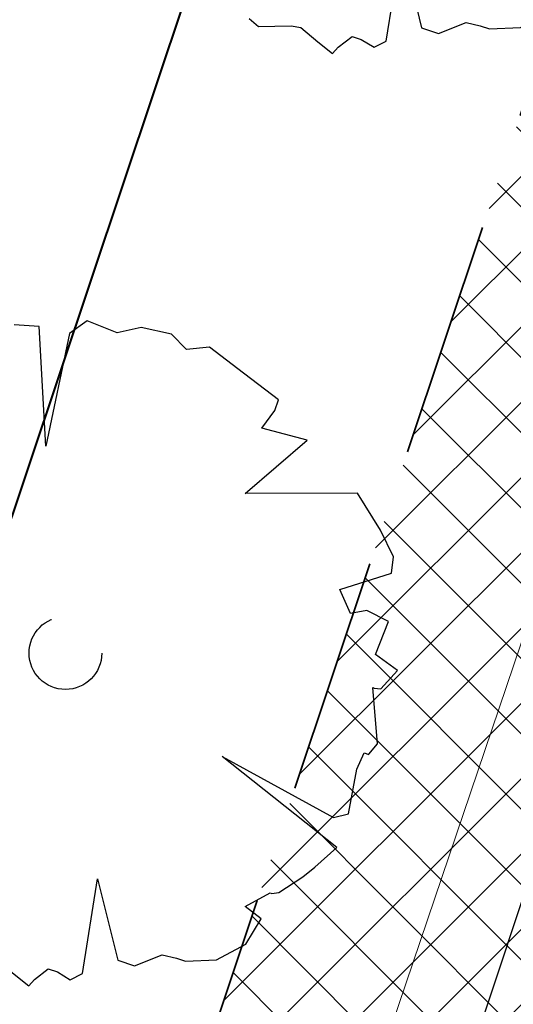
# Model space of a CAD drawing. Header units: metres. Extents: x 6599594 to 6600699, y 5687867 to 5691114.
# Tile 205 of 256: x 6599958.68 to 6599960.76, y 5688905.36 to 5688909.53. Entities that reach past the tile are written whole.
import ezdxf

# ---------------------------------------------------------------- set-up
doc = ezdxf.new("R2010")
doc.units = ezdxf.units.M
doc.header["$MEASUREMENT"] = 0
for name, pattern in [('1', [0]), ('3_EGBZ', [1.5, 1, -0.5]), ('BTO', [0]), ('BUG', [1.5, 1, -0.5]), ('GUK', [2, 1.5, -0.5]), ('GUZ', [1, 0.5, -0.5])]:
    doc.linetypes.add(name, pattern=pattern)
for name, color, linetype, lineweight in [('_dren', 30, '3_EGBZ', 40), ('_kolor chodnik', 50, '1', 5), ('_kolor jezdnia', 4, '1', 0), ('_kolor pobocze', 211, '1', 5), ('_kolor zjazdy kostka', 7, '1', 5), ('_kolor ścieżka @ 1', 10, '1', 0), ('_nasadzenia', 72, 'BUG', 30), ('_obrzeze', 10, 'BUG', 35), ('_podział mój', 201, 'BTO', 40), ('Dzialki', 130, '1', 30), ('Kontury', 252, 'GUK', 9), ('OT_Komunikacja', 7, 'CONTINUOUS', 0), ('Uzytki', 252, 'GUZ', 9)]:
    doc.layers.add(name, color=color, linetype=linetype, lineweight=lineweight)
doc.layers.add('RS-drzewa projektowane', color=7, linetype='CONTINUOUS')
pattern_1 = [(45, (0, 0), (-0.1414213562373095, 0.1414213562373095), []), (135, (0, 0), (-0.1414213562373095, -0.1414213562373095), [])]

# ---------------------------------------------------------------- blocks, each defined once
blk = doc.blocks.new('d2')
at = {"layer": '_nasadzenia'}
for p, q in [((-293019.2000540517, 28216.51097357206), (-293019.3144192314, 28216.43055231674)), ((-293019.0088658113, 28216.43478685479), (-293019.2000540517, 28216.51097357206)), ((-293019.5058528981, 28216.47423294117), (-293019.6650315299, 28216.48516633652)), ((-293019.4652712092, 28215.71171003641), (-293019.5058528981, 28216.47423294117)), ((-293018.855843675, 28216.46941021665), (-293019.0088658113, 28216.43478685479)), ((-293018.6644100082, 28216.42572959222), (-293018.855843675, 28216.46941021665)), ((-293019.3144192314, 28216.43055231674), (-293019.4652712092, 28215.71171003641)), ((-293018.5676449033, 28216.32748790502), (-293018.6644100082, 28216.42572959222)), ((-293018.4212701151, 28216.34265583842), (-293018.5676449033, 28216.32748790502)), ((-293018.2402983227, 28216.20477988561), (-293018.4212701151, 28216.34265583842)), ((-293017.9817671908, 28216.00781423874), (-293018.2402983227, 28216.20477988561)), ((-293018.0050329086, 28215.93972023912), (-293017.9817671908, 28216.00781423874)), ((-293018.0871430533, 28215.82655175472), (-293018.0050329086, 28215.93972023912)), ((-293017.7984534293, 28215.74964162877), (-293018.0871430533, 28215.82655175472)), ((-293018.1938077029, 28215.40966504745), (-293017.7984534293, 28215.74964162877)), ((-293017.4792267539, 28215.41244162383), (-293018.1938077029, 28215.40966504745)), ((-293017.3314917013, 28215.17728852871), (-293017.4792267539, 28215.41244162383)), ((-293017.2482667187, 28215.00762989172), (-293017.3314917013, 28215.17728852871)), ((-293017.262052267, 28214.90370684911), (-293017.2482667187, 28215.00762989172)), ((-293017.5911168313, 28214.7988722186), (-293017.262052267, 28214.90370684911)), ((-293017.5240193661, 28214.64558719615), (-293017.5911168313, 28214.7988722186)), ((-293017.4198706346, 28214.66431921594), (-293017.5240193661, 28214.64558719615)), ((-293017.2806340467, 28214.59501953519), (-293017.4198706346, 28214.66431921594)), ((-293017.3634804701, 28214.38433277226), (-293017.2806340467, 28214.59501953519)), ((-293017.2244893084, 28214.28252699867), (-293017.3634804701, 28214.38433277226)), ((-293017.3293743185, 28214.16627670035), (-293017.2244893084, 28214.28252699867)), ((-293017.3515251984, 28213.81535557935), (-293017.3813259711, 28214.17316373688)), ((-293017.3813259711, 28214.17316373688), (-293017.3716003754, 28214.16984078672)), ((-293017.3716003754, 28214.16984078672), (-293017.3293743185, 28214.16627670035)), ((-293017.4071456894, 28213.74987151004), (-293017.3515251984, 28213.81535557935)), ((-293017.4827541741, 28213.65378966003), (-293017.4364681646, 28213.75747156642)), ((-293017.4364681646, 28213.75747156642), (-293017.4072913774, 28213.74750271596)), ((-293018.340181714, 28213.73353405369), (-293017.6313377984, 28213.34606689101)), ((-293017.6100354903, 28213.15411214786), (-293018.340181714, 28213.73353405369)), ((-293017.5369146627, 28213.36812186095), (-293017.4827541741, 28213.65378966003)), ((-293017.6313377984, 28213.34606689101), (-293017.5369146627, 28213.36812186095)), ((-293017.7507446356, 28213.02837527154), (-293017.6100354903, 28213.15411214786)), ((-293017.8259620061, 28212.96716830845), (-293017.7507446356, 28213.02837527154)), ((-293019.2314686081, 28212.35019368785), (-293019.1358041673, 28212.95519975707)), ((-293019.1358041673, 28212.95519975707), (-293019.0065527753, 28212.43629629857)), ((-293017.9794749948, 28212.86753276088), (-293017.8259620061, 28212.96716830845)), ((-293018.0250247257, 28212.86136913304), (-293017.9794749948, 28212.86753276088)), ((-293018.1946652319, 28212.7781072), (-293018.0347503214, 28212.86469208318)), ((-293018.0347503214, 28212.86469208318), (-293018.0250247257, 28212.86136913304)), ((-293018.0912527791, 28212.69932094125), (-293018.1946652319, 28212.7781072)), ((-293018.1899812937, 28212.53751388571), (-293018.0912527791, 28212.69932094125)), ((-293020.1046756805, 28212.49645645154), (-293020.0465675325, 28212.44401265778)), ((-293018.3759947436, 28212.43811947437), (-293018.1899812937, 28212.53751388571)), ((-293020.0465675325, 28212.44401265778), (-293019.8385154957, 28212.44897060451)), ((-293019.8385154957, 28212.44897060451), (-293019.7768382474, 28212.43876061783)), ((-293019.7768382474, 28212.43876061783), (-293019.6670238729, 28212.34692369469)), ((-293019.0065527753, 28212.43629629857), (-293018.8995712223, 28212.3997438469)), ((-293018.8995712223, 28212.3997438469), (-293018.7235287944, 28212.46995511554)), ((-293018.7235287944, 28212.46995511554), (-293018.6326747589, 28212.4497762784)), ((-293018.6326747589, 28212.4497762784), (-293018.5743211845, 28212.42983857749)), ((-293018.5743211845, 28212.42983857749), (-293018.3759947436, 28212.43811947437)), ((-293019.5372674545, 28212.31345305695), (-293019.4490008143, 28212.38106478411)), ((-293019.4490008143, 28212.38106478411), (-293019.3906472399, 28212.3611270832)), ((-293019.6670238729, 28212.34692369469), (-293019.5733370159, 28212.2714603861)), ((-293019.5733370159, 28212.2714603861), (-293019.5372674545, 28212.31345305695)), ((-293019.3906472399, 28212.3611270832), (-293019.3097642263, 28212.31176510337)), ((-293019.3097642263, 28212.31176510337), (-293019.2314686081, 28212.35019368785))]:
    blk.add_line(p, q, dxfattribs=at)
blk.add_circle((-293019.3393299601, 28214.3936584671), 0.2317757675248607, dxfattribs=at)
blk = doc.blocks.new('hhh')
at = {"layer": '_podział mój'}
blk.add_line((6600012.715234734, 5689068.962127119), (6599853.466151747, 5688593.232024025), dxfattribs=at)

msp = doc.modelspace()

# ---------------------------------------------------------------- hatches: boundary and pattern name
at = {"layer": '_kolor chodnik'}
h = msp.add_hatch(dxfattribs=at)
h.set_pattern_fill('ANSI37', color=256, scale=1.6)
h.set_pattern_definition(pattern_1)
h.paths.add_polyline_path([(6599849.938171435, 5688542.085872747), (6599852.232147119, 5688548.938742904), (6599853.573135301, 5688548.489851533), (6599853.827082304, 5688549.248475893), (6599851.793849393, 5688549.929093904), (6599849.895278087, 5688548.982823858), (6599847.823506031, 5688542.793750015)])
edge = h.paths.add_edge_path()
edge.add_line((6600018.106075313, 5689087.454911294), (6600022.42781917, 5689091.229234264))
edge.add_line((6600022.42781917, 5689091.229234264), (6600020.233254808, 5689093.742094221))
edge.add_line((6600020.233254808, 5689093.742094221), (6600017.159471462, 5689091.057656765))
edge.add_arc((6600023.275194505, 5689085.385140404), 8.34143334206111, 137.1531558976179, 148.8016577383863)
edge.add_line((6600016.140105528, 5689089.706021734), (6600018.106075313, 5689087.454911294))
h.paths.add_polyline_path([(6600038.501784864, 5689187.59229436), (6600037.906968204, 5689187.700586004), (6600037.638296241, 5689186.224843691), (6600038.240083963, 5689186.115282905)])
h.paths.add_polyline_path([(6600069.098302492, 5689360.276020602), (6600068.321239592, 5689360.413462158), (6600068.064048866, 5689358.936495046), (6600068.836639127, 5689358.799546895)])
h.paths.add_polyline_path([(6600082.393785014, 5689362.950258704), (6600082.941124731, 5689366.103121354), (6600081.481377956, 5689366.361351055), (6600080.923159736, 5689363.210828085)])
h.paths.add_polyline_path([(6600074.022236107, 5689388.065861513), (6600072.983907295, 5689388.249860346), (6600072.723374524, 5689386.772538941), (6600073.760538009, 5689386.588865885)])
h.paths.add_polyline_path([(6600105.602402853, 5689486.45426531), (6600106.738797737, 5689489.760539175), (6600105.28818975, 5689490.281952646), (6600104.132785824, 5689486.965912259)])
h.paths.add_polyline_path([(6600132.519778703, 5689678.737346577), (6600131.636986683, 5689678.922259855), (6600131.330470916, 5689677.453953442), (6600132.212256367, 5689677.269208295)])
h.paths.add_polyline_path([(6600156.649397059, 5689798.7449027), (6600156.48800471, 5689797.95886096), (6600157.450195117, 5689797.757316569), (6600157.615023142, 5689798.542205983)])
h.paths.add_polyline_path([(6600189.055358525, 5689948.643107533), (6600187.902868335, 5689948.884512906), (6600187.600024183, 5689947.417400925), (6600188.748131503, 5689947.176379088)])
edge = h.paths.add_edge_path()
edge.add_line((6600204.459383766, 5690032.969035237), (6600204.153258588, 5690031.227801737))
edge.add_arc((6600202.328347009, 5690027.299936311), 4.331100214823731, 41.853001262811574, 65.08011546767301, ccw=False)
edge.add_arc((6600032.903931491, 5690051.979071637), 174.020003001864, 352.8070218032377, 353.495463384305)
edge.add_arc((6600202.372679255, 5690027.343587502), 5.999999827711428, 55.12102442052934, 69.64815978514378)
edge = h.paths.add_edge_path()
edge.add_line((6600205.046027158, 5690040.265402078), (6600204.972740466, 5690038.483452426))
edge.add_arc((6600203.986269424, 5690044.401803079), 5.999999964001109, 279.4630688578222, 294.9140560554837)
edge.add_line((6600206.513819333, 5690038.960158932), (6600206.607027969, 5690041.030672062))
edge.add_arc((6600203.986269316, 5690044.401803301), 4.270000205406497, 284.3702444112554, 307.86193139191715, ccw=False)
edge = h.paths.add_edge_path()
edge.add_arc((6600203.547470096, 5690044.558759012), 6.446878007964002, 324.43500910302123, 356.20133685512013, ccw=False)
edge.add_arc((6600203.986269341, 5690044.401803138), 6.000000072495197, 323.2169970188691, 357.4193489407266)
h.paths.add_polyline_path([(6600208.910055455, 5690121.713696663), (6600208.146285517, 5690121.748120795), (6600207.125602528, 5690121.794124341), (6600209.971605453, 5690121.665851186)])
edge = h.paths.add_edge_path()
edge.add_line((6600238.769818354, 5690481.648294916), (6600240.338176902, 5690490.87374652))
edge.add_line((6600240.338176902, 5690490.87374652), (6600241.251295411, 5690510.829461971))
edge.add_line((6600241.251295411, 5690510.829461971), (6600239.524022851, 5690510.928942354))
edge.add_line((6600239.524022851, 5690510.928942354), (6600238.633343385, 5690491.167757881))
edge.add_line((6600238.633343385, 5690491.167757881), (6600234.579716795, 5690467.661262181))
edge.add_line((6600234.579716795, 5690467.661262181), (6600234.449796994, 5690464.966873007))
edge.add_arc((6600242.443669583, 5690464.607462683), 8.001948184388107, 177.4256737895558, 268.2543056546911)
edge.add_line((6600242.199903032, 5690456.609228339), (6600242.216657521, 5690457.359274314))
edge.add_line((6600242.216657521, 5690457.359274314), (6600242.305257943, 5690458.836738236))
edge.add_arc((6600242.444504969, 5690464.607952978), 5.772894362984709, 177.0298084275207, 268.6178439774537, ccw=False)
edge.add_line((6600236.679365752, 5690464.907083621), (6600236.951876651, 5690470.95443634))
edge.add_line((6600236.951876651, 5690470.95443634), (6600238.15078669, 5690478.210832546))
edge.add_line((6600238.15078669, 5690478.210832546), (6600238.769818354, 5690481.648294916))
h.paths.add_polyline_path([(6600238.769818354, 5690481.648294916), (6600238.15078669, 5690478.210832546), (6600239.670056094, 5690477.930590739), (6600240.266710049, 5690481.376366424)])
edge = h.paths.add_edge_path()
edge.add_line((6600223.366500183, 5690460.339976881), (6600223.278629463, 5690457.997544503))
edge.add_arc((6600220.967166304, 5690465.656339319), 7.999999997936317, 286.7940807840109, 300.2738222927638)
edge.add_line((6600225.000231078, 5690458.747331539), (6600225.240084, 5690461.623695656))
edge.add_arc((6600221.105749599, 5690465.648640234), 5.76999998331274, 293.06724424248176, 315.7681070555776, ccw=False)
edge = h.paths.add_edge_path()
edge.add_arc((6600220.025145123, 5690444.676291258), 5.770000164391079, 37.996647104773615, 59.94382588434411, ccw=False)
edge.add_line((6600224.572175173, 5690448.22839199), (6600224.817793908, 5690451.081798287))
edge.add_arc((6600220.025145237, 5690444.676291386), 7.999999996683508, 53.19588653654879, 68.15166733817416)
edge.add_line((6600223.00235276, 5690452.101669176), (6600222.91504296, 5690449.670427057))
edge = h.paths.add_edge_path()
edge.add_arc((6600221.105749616, 5690465.648640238), 7.999999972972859, 328.0222308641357, 357.0132597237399)
edge.add_line((6600229.094882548, 5690465.23180147), (6600229.218816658, 5690467.593604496))
edge.add_line((6600229.218816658, 5690467.593604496), (6600228.218919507, 5690467.645774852))
edge.add_line((6600228.218919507, 5690467.645774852), (6600227.891778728, 5690461.411918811))
h.paths.add_polyline_path([(6600200.980142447, 5690012.236744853), (6600202.317278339, 5690011.956662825), (6600202.522293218, 5690012.935421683), (6600201.182321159, 5690013.216097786)])
h.paths.add_polyline_path([(6600196.457878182, 5689983.98337835), (6600195.202332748, 5689984.246370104), (6600194.899091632, 5689982.777335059), (6600196.150355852, 5689982.515240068)])
edge = h.paths.add_edge_path()
edge.add_line((6600112.305909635, 5689517.991018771), (6600112.691041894, 5689519.807934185))
edge.add_line((6600112.691041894, 5689519.807934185), (6600113.245521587, 5689522.423769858))
edge.add_line((6600113.245521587, 5689522.423769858), (6600111.553124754, 5689522.782507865))
edge.add_line((6600111.553124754, 5689522.782507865), (6600107.405864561, 5689503.21722655))
edge.add_line((6600107.405864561, 5689503.21722655), (6600099.494506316, 5689480.361667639))
edge.add_line((6600099.494506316, 5689480.361667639), (6600099.182814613, 5689478.891218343))
edge.add_arc((6600107.008997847, 5689477.232359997), 8.000059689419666, 168.0325629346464, 257.7529108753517)
edge.add_line((6600105.311960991, 5689469.414366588), (6600105.784990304, 5689471.593619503))
edge.add_arc((6600107.008927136, 5689477.232314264), 5.769999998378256, 168.0321375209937, 257.7533362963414, ccw=False)
edge.add_line((6600101.364343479, 5689478.42879883), (6600101.647245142, 5689479.76342708))
edge.add_line((6600101.647245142, 5689479.76342708), (6600104.132785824, 5689486.965912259))
edge.add_line((6600104.132785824, 5689486.965912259), (6600105.28818975, 5689490.281952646))
edge.add_line((6600105.28818975, 5689490.281952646), (6600108.240043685, 5689498.809726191))
edge.add_line((6600108.240043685, 5689498.809726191), (6600112.305909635, 5689517.991018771))
h.paths.add_polyline_path([(6600136.009573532, 5689645.499114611), (6600138.333647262, 5689645.012304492), (6600138.661671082, 5689646.578318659), (6600134.869459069, 5689647.372651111)])
at = {"layer": '_kolor jezdnia'}
h = msp.add_hatch(dxfattribs=at)
h.set_pattern_fill('ANSI37', color=4, scale=3.5)
h.set_pattern_definition([(45, (0, 0), (-0.3093592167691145, 0.3093592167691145), []), (135, (0, 0), (-0.3093592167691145, -0.3093592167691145), [])])
edge = h.paths.add_edge_path()
edge.add_line((6599833.066047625, 5688539.933393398), (6599850.649511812, 5688527.983462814))
edge.add_arc((6599857.337592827, 5688536.653968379), 10.95025544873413, 169.5012687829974, 232.3548431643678, ccw=False)
edge.add_arc((6599858.085851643, 5688536.618142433), 11.69295282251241, 162.2507788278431, 169.9967502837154, ccw=False)
edge.add_line((6599846.949484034, 5688540.182754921), (6599847.823506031, 5688542.793750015))
edge.add_line((6599847.823506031, 5688542.793750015), (6599849.895278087, 5688548.982823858))
edge.add_line((6599849.895278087, 5688548.982823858), (6599852.434748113, 5688556.56906746))
edge.add_line((6599852.434748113, 5688556.56906746), (6599928.48625871, 5688783.760284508))
edge.add_line((6599928.48625871, 5688783.760284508), (6599931.025728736, 5688791.34652811))
edge.add_line((6599931.025728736, 5688791.34652811), (6599996.657773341, 5688987.411326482))
edge.add_line((6599996.657773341, 5688987.411326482), (6599999.197243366, 5688994.997570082))
edge.add_line((6599999.197243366, 5688994.997570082), (6600021.930100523, 5689062.908193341))
edge.add_line((6600021.930100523, 5689062.908193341), (6600017.620224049, 5689067.371531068))
edge.add_line((6600017.620224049, 5689067.371531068), (6600016.714558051, 5689064.654078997))
edge.add_line((6600016.714558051, 5689064.654078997), (6600012.423620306, 5689051.835617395))
edge.add_line((6600012.423620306, 5689051.835617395), (6600009.884150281, 5689044.249373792))
edge.add_line((6600009.884150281, 5689044.249373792), (6599977.53516164, 5688947.612159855))
edge.add_line((6599977.53516164, 5688947.612159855), (6599974.995691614, 5688940.025916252))
edge.add_line((6599974.995691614, 5688940.025916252), (6599942.096912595, 5688841.746295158))
edge.add_line((6599942.096912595, 5688841.746295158), (6599939.557442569, 5688834.160051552))
edge.add_line((6599939.557442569, 5688834.160051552), (6599882.679288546, 5688664.246042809))
edge.add_line((6599882.679288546, 5688664.246042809), (6599880.139818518, 5688656.659799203))
edge.add_line((6599880.139818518, 5688656.659799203), (6599852.46454386, 5688573.984527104))
edge.add_line((6599852.46454386, 5688573.984527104), (6599842.470137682, 5688544.127903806))
edge.add_arc((6599835.706422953, 5688546.652910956), 7.219660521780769, 248.5480913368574, 339.52856074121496, ccw=False)
h.paths.add_polyline_path([(6600044.653202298, 5689172.271628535), (6600046.276244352, 5689181.431901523), (6600047.759199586, 5689189.801539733), (6600051.0603021, 5689208.432603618), (6600052.368792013, 5689215.817578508), (6600054.808584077, 5689229.587499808), (6600056.11707399, 5689236.972474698), (6600057.346666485, 5689243.912161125), (6600058.655146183, 5689251.297078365), (6600058.831439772, 5689252.292060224), (6600060.098987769, 5689259.445963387), (6600060.139929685, 5689259.677035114), (6600061.407468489, 5689266.830886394), (6600072.329030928, 5689328.470998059), (6600073.637511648, 5689335.855921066), (6600077.337304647, 5689356.73715072), (6600078.820259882, 5689365.106788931), (6600081.142794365, 5689378.214921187), (6600082.538516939, 5689386.092227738), (6600095.187867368, 5689457.483787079), (6600091.082877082, 5689465.8405575), (6600089.043088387, 5689454.328211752), (6600087.870641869, 5689447.711051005), (6600087.560133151, 5689445.958573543), (6600086.562151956, 5689440.326076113), (6600082.433200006, 5689417.022719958), (6600080.95024477, 5689408.65308175), (6600077.202698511, 5689387.502337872), (6600075.719743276, 5689379.132699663), (6600073.469199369, 5689366.430874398), (6600071.986244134, 5689358.061236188), (6600069.98686466, 5689346.776955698), (6600068.591142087, 5689338.899649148), (6600065.559290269, 5689321.78820693), (6600064.163567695, 5689313.910900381), (6600059.719426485, 5689288.828650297), (6600058.323703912, 5689280.951343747), (6600057.563846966, 5689276.662793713), (6600056.168124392, 5689268.785487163), (6600054.804920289, 5689261.091711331), (6600053.409197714, 5689253.21440478), (6600053.264817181, 5689252.399536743), (6600051.869094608, 5689244.522230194), (6600051.183555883, 5689240.653124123), (6600049.787833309, 5689232.775817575), (6600046.593849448, 5689214.749319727), (6600045.198126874, 5689206.872013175), (6600044.41754409, 5689202.466488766), (6600042.934588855, 5689194.096850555), (6600036.429952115, 5689157.38538759), (6600034.946996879, 5689149.01574938), (6600030.579776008, 5689124.367629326), (6600027.529365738, 5689107.151445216), (6600024.895072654, 5689094.014582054), (6600030.583685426, 5689094.264316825), (6600032.945013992, 5689106.191885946), (6600043.170247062, 5689163.901990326)])
edge = h.paths.add_edge_path()
edge.add_line((6600111.106812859, 5689535.144351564), (6600111.256844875, 5689535.85214863))
edge.add_line((6600111.256844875, 5689535.85214863), (6600112.915748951, 5689543.678261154))
edge.add_line((6600112.915748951, 5689543.678261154), (6600117.304772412, 5689564.384094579))
edge.add_line((6600117.304772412, 5689564.384094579), (6600119.067357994, 5689572.699339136))
edge.add_line((6600119.067357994, 5689572.699339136), (6600120.087667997, 5689577.512794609))
edge.add_line((6600120.087667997, 5689577.512794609), (6600121.642890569, 5689584.849775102))
edge.add_line((6600121.642890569, 5689584.849775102), (6600128.436769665, 5689616.900852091))
edge.add_line((6600128.436769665, 5689616.900852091), (6600129.991992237, 5689624.237832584))
edge.add_line((6600129.991992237, 5689624.237832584), (6600132.660554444, 5689636.827148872))
edge.add_line((6600132.660554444, 5689636.827148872), (6600133.208838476, 5689639.444704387))
edge.add_line((6600133.208838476, 5689639.444704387), (6600134.848957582, 5689647.274775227))
edge.add_line((6600134.848957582, 5689647.274775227), (6600138.97649476, 5689666.979995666))
edge.add_line((6600138.97649476, 5689666.979995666), (6600140.51410642, 5689674.320687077))
edge.add_line((6600140.51410642, 5689674.320687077), (6600145.209128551, 5689696.735129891))
edge.add_line((6600145.209128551, 5689696.735129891), (6600146.746740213, 5689704.075821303))
edge.add_line((6600146.746740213, 5689704.075821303), (6600151.462308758, 5689726.588354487))
edge.add_line((6600151.462308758, 5689726.588354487), (6600152.999920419, 5689733.929045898))
edge.add_line((6600152.999920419, 5689733.929045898), (6600155.244070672, 5689744.642813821))
edge.add_line((6600155.244070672, 5689744.642813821), (6600156.781682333, 5689751.983505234))
edge.add_line((6600156.781682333, 5689751.983505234), (6600161.635515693, 5689775.156126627))
edge.add_line((6600161.635515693, 5689775.156126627), (6600163.378142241, 5689783.475576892))
edge.add_line((6600163.378142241, 5689783.475576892), (6600163.850769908, 5689785.731942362))
edge.add_line((6600163.850769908, 5689785.731942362), (6600167.028500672, 5689800.902704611))
edge.add_line((6600167.028500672, 5689800.902704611), (6600179.49088801, 5689860.399222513))
edge.add_line((6600179.49088801, 5689860.399222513), (6600181.233514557, 5689868.718672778))
edge.add_line((6600181.233514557, 5689868.718672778), (6600181.84713393, 5689871.648144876))
edge.add_line((6600181.84713393, 5689871.648144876), (6600183.384745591, 5689878.988836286))
edge.add_line((6600183.384745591, 5689878.988836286), (6600184.935818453, 5689886.393792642))
edge.add_line((6600184.935818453, 5689886.393792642), (6600186.575937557, 5689894.223863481))
edge.add_line((6600186.575937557, 5689894.223863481), (6600194.05133812, 5689929.912074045))
edge.add_line((6600194.05133812, 5689929.912074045), (6600195.691457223, 5689937.742144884))
edge.add_line((6600195.691457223, 5689937.742144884), (6600202.915799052, 5689972.231779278))
edge.add_line((6600202.915799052, 5689972.231779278), (6600204.555918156, 5689980.061850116))
edge.add_line((6600204.555918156, 5689980.061850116), (6600206.062781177, 5689987.255744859))
edge.add_line((6600206.062781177, 5689987.255744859), (6600207.702900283, 5689995.085815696))
edge.add_line((6600207.702900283, 5689995.085815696), (6600210.232559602, 5690007.162628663))
edge.add_line((6600210.232559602, 5690007.162628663), (6600211.694938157, 5690014.144150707))
edge.add_arc((6600028.177652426, 5690052.584442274), 187.5000004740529, 348.1696294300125, 357.4195276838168)
edge.add_line((6600215.487522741, 5690044.142720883), (6600208.310270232, 5690026.480446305))
edge.add_arc((6600032.903933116, 5690051.97907145), 177.2500013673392, 348.1696294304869, 351.7289130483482, ccw=False)
edge.add_line((6600206.38894146, 5690015.640182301), (6600205.966941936, 5690013.625519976))
edge.add_line((6600205.966941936, 5690013.625519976), (6600204.326822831, 5690005.795449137))
edge.add_line((6600204.326822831, 5690005.795449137), (6600197.076961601, 5689971.183982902))
edge.add_line((6600197.076961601, 5689971.183982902), (6600195.334335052, 5689962.864532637))
edge.add_line((6600195.334335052, 5689962.864532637), (6600193.44722506, 5689953.855305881))
edge.add_line((6600193.44722506, 5689953.855305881), (6600191.909227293, 5689946.512771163))
edge.add_line((6600191.909227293, 5689946.512771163), (6600185.496844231, 5689915.899498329))
edge.add_line((6600185.496844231, 5689915.899498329), (6600183.856521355, 5689908.068454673))
edge.add_line((6600183.856521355, 5689908.068454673), (6600182.066605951, 5689899.523243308))
edge.add_line((6600182.066605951, 5689899.523243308), (6600180.32407057, 5689891.204228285))
edge.add_line((6600180.32407057, 5689891.204228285), (6600174.320344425, 5689862.541919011))
edge.add_line((6600174.320344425, 5689862.541919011), (6600172.577809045, 5689854.222903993))
edge.add_line((6600172.577809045, 5689854.222903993), (6600163.663810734, 5689811.666703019))
edge.add_line((6600163.663810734, 5689811.666703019), (6600162.023782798, 5689803.837067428))
edge.add_line((6600162.023782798, 5689803.837067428), (6600160.924220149, 5689798.587659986))
edge.add_line((6600160.924220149, 5689798.587659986), (6600159.279208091, 5689790.734229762))
edge.add_line((6600159.279208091, 5689790.734229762), (6600157.107250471, 5689780.365115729))
edge.add_line((6600157.107250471, 5689780.365115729), (6600155.462238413, 5689772.511685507))
edge.add_line((6600155.462238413, 5689772.511685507), (6600153.380318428, 5689762.572418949))
edge.add_line((6600153.380318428, 5689762.572418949), (6600151.735124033, 5689754.718118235))
edge.add_line((6600151.735124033, 5689754.718118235), (6600148.586504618, 5689739.686336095))
edge.add_line((6600148.586504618, 5689739.686336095), (6600146.885007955, 5689731.563243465))
edge.add_line((6600146.885007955, 5689731.563243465), (6600141.75088822, 5689707.052510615))
edge.add_line((6600141.75088822, 5689707.052510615), (6600140.110896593, 5689699.223048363))
edge.add_line((6600140.110896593, 5689699.223048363), (6600133.483561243, 5689667.583574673))
edge.add_line((6600133.483561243, 5689667.583574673), (6600131.860394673, 5689659.834436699))
edge.add_line((6600131.860394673, 5689659.834436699), (6600131.740984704, 5689659.26436315))
edge.add_line((6600131.740984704, 5689659.26436315), (6600130.117814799, 5689651.515209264))
edge.add_line((6600130.117814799, 5689651.515209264), (6600127.27873359, 5689637.961189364))
edge.add_line((6600127.27873359, 5689637.961189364), (6600126.924568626, 5689636.290366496))
edge.add_line((6600126.924568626, 5689636.290366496), (6600125.166244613, 5689627.995226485))
edge.add_line((6600125.166244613, 5689627.995226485), (6600118.009503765, 5689594.232298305))
edge.add_line((6600118.009503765, 5689594.232298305), (6600116.25117975, 5689585.937158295))
edge.add_line((6600116.25117975, 5689585.937158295), (6600113.665314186, 5689573.737975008))
edge.add_line((6600113.665314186, 5689573.737975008), (6600111.898534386, 5689565.402943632))
edge.add_line((6600111.898534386, 5689565.402943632), (6600104.889982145, 5689532.339115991))
edge.add_line((6600104.889982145, 5689532.339115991), (6600103.22663594, 5689524.492047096))
edge.add_line((6600103.22663594, 5689524.492047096), (6600096.623876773, 5689493.342605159))
edge.add_line((6600096.623876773, 5689493.342605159), (6600094.968986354, 5689485.535427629))
edge.add_line((6600094.968986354, 5689485.535427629), (6600094.300101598, 5689482.379870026))
edge.add_line((6600094.300101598, 5689482.379870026), (6600099.182814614, 5689478.891218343))
edge.add_line((6600099.182814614, 5689478.891218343), (6600099.494506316, 5689480.361667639))
edge.add_line((6600099.494506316, 5689480.361667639), (6600111.106812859, 5689535.144351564))
edge = h.paths.add_edge_path()
edge.add_arc((6600239.213891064, 5690851.400367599), 10.00000000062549, -2.8342403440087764, 76.13703556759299, ccw=False)
edge.add_line((6600249.201658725, 5690850.905901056), (6600249.082723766, 5690848.503524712))
edge.add_line((6600249.082723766, 5690848.503524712), (6600247.016487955, 5690806.767468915))
edge.add_line((6600247.016487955, 5690806.767468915), (6600246.092398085, 5690789.152178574))
edge.add_line((6600246.092398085, 5690789.152178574), (6600233.768116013, 5690572.015170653))
edge.add_line((6600233.768116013, 5690572.015170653), (6600228.959056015, 5690465.296202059))
edge.add_line((6600228.959056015, 5690465.296202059), (6600234.588724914, 5690465.017134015))
edge.add_line((6600234.588724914, 5690465.017134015), (6600239.262540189, 5690571.767576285))
edge.add_line((6600239.262540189, 5690571.767576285), (6600252.50503885, 5690806.400146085))
edge.add_line((6600252.50503885, 5690806.400146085), (6600254.569211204, 5690848.094521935))
edge.add_arc((6600262.559425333, 5690847.6989487), 7.999999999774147, 76.13703557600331, 177.1657596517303, ccw=False)
edge.add_line((6600264.476229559, 5690855.465921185), (6600241.609896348, 5690861.109083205))
edge = h.paths.add_edge_path()
edge.add_line((6600250.031475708, 5690451.625307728), (6600250.231741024, 5690455.772579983))
edge.add_line((6600250.231741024, 5690455.772579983), (6600246.257763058, 5690456.417303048))
edge.add_line((6600246.257763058, 5690456.417303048), (6600242.171761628, 5690456.61060902))
edge.add_arc((6600242.563100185, 5690464.586983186), 7.985968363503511, 176.9123644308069, 267.1911945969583, ccw=False)
edge.add_line((6600234.588724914, 5690465.017134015), (6600228.959056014, 5690465.296202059))
edge.add_arc((6600220.965133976, 5690465.657286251), 8.002072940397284, 267.8289300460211, 357.413716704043, ccw=False)
edge.add_line((6600220.661989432, 5690457.660957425), (6600212.406915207, 5690458.119572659))
edge.add_line((6600212.406915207, 5690458.119572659), (6600208.431872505, 5690457.817501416))
edge.add_line((6600208.431872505, 5690457.817501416), (6600208.233912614, 5690454.548331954))
edge.add_line((6600208.233912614, 5690454.548331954), (6600212.129565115, 5690453.127270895))
edge.add_line((6600212.129565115, 5690453.127270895), (6600218.640548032, 5690452.76554962))
edge.add_line((6600218.640548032, 5690452.76554962), (6600216.486747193, 5690452.885205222))
edge.add_line((6600216.486747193, 5690452.885205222), (6600220.468905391, 5690452.663974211))
edge.add_arc((6600220.025145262, 5690444.676291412), 7.99999997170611, -0.3386579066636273, 86.8201700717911, ccw=False)
edge.add_line((6600228.025005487, 5690444.629006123), (6600227.803602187, 5690439.649256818))
edge.add_line((6600227.803602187, 5690439.649256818), (6600226.885525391, 5690435.936828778))
edge.add_line((6600226.885525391, 5690435.936828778), (6600225.534849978, 5690405.967249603))
edge.add_line((6600225.534849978, 5690405.967249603), (6600226.115199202, 5690402.187514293))
edge.add_line((6600226.115199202, 5690402.187514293), (6600213.445139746, 5690121.008786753))
edge.add_line((6600213.445139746, 5690121.008786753), (6600213.352800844, 5690118.960058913))
edge.add_line((6600213.352800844, 5690118.960058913), (6600209.980184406, 5690044.131649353))
edge.add_arc((6600203.98626942, 5690044.401803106), 5.999999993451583, 257.4162346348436, 357.41934921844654, ccw=False)
edge.add_line((6600202.679069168, 5690038.545931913), (6600201.589735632, 5690033.666039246))
edge.add_line((6600201.589735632, 5690033.666039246), (6600203.67987942, 5690033.199458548))
edge.add_arc((6600202.372679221, 5690027.343587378), 5.999999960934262, -8.27108729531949, 77.41623506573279, ccw=False)
edge.add_line((6600208.310270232, 5690026.480446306), (6600215.487522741, 5690044.142720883))
edge.add_line((6600215.487522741, 5690044.142720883), (6600216.199687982, 5690059.9446614))
edge.add_line((6600216.199687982, 5690059.9446614), (6600216.537356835, 5690067.437056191))
edge.add_line((6600216.537356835, 5690067.437056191), (6600223.893528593, 5690230.66011469))
edge.add_line((6600223.893528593, 5690230.66011469), (6600224.231197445, 5690238.152509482))
edge.add_line((6600224.231197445, 5690238.152509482), (6600233.507835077, 5690443.987992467))
edge.add_arc((6600241.499722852, 5690443.627812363), 7.999999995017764, 87.29208981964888, 177.4195277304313, ccw=False)
edge.add_line((6600241.877677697, 5690451.618879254), (6600246.021541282, 5690451.422886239))
edge.add_line((6600246.021541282, 5690451.422886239), (6600246.427694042, 5690451.44338883))
edge.add_line((6600246.427694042, 5690451.44338883), (6600246.79397003, 5690451.461878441))
edge.add_line((6600246.79397003, 5690451.461878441), (6600250.031475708, 5690451.625307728))
edge = h.paths.add_edge_path()
edge.add_line((6600007.33756506, 5689086.20374581), (6600006.980466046, 5689080.740822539))
edge.add_line((6600006.980466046, 5689080.740822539), (6600007.229745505, 5689080.720859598))
edge.add_line((6600007.229745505, 5689080.720859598), (6600008.093335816, 5689080.601653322))
edge.add_line((6600008.093335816, 5689080.601653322), (6600008.702681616, 5689080.53831051))
edge.add_arc((6600008.140193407, 5689070.554142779), 9.999999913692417, -18.557800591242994, 86.77547804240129, ccw=False)
edge.add_line((6600017.620224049, 5689067.371531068), (6600021.930100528, 5689062.908193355))
edge.add_arc((6599734.83819726, 5689159.011261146), 302.7499967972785, 341.4922000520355, 343.8640860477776)
edge.add_arc((6600034.895369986, 5689072.315877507), 9.581213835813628, 98.63328270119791, 164.5273290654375, ccw=False)
edge.add_line((6600033.457137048, 5689081.788529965), (6600033.832640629, 5689081.798737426))
edge.add_line((6600033.832640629, 5689081.798737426), (6600034.422462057, 5689082.05700874))
edge.add_line((6600034.422462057, 5689082.05700874), (6600036.833623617, 5689082.139040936))
edge.add_line((6600036.833623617, 5689082.139040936), (6600036.730225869, 5689087.148851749))
edge.add_line((6600036.730225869, 5689087.148851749), (6600036.579860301, 5689087.134303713))
edge.add_arc((6600036.479565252, 5689093.136286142), 6.002820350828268, 169.1687651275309, 270.9573417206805, ccw=False)
edge.add_line((6600030.583685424, 5689094.264316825), (6600024.895072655, 5689094.014582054))
edge.add_arc((6600015.200558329, 5689096.162123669), 9.929528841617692, 271.0943432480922, 347.5094668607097, ccw=False)
edge.add_arc((6600014.909438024, 5689089.646776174), 3.446070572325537, 264.4236009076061, 278.0194998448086, ccw=False)
edge.add_line((6600014.574573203, 5689086.217014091), (6600014.299554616, 5689086.232508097))
edge.add_line((6600014.299554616, 5689086.232508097), (6600010.474232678, 5689086.448019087))
edge.add_line((6600010.474232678, 5689086.448019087), (6600007.33756506, 5689086.20374581))
edge = h.paths.add_edge_path()
edge.add_line((6600105.490725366, 5689463.953528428), (6600106.927559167, 5689464.047234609))
edge.add_line((6600106.927559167, 5689464.047234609), (6600107.835, 5689468.66))
edge.add_line((6600107.835, 5689468.66), (6600105.311960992, 5689469.414366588))
edge.add_arc((6600107.008997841, 5689477.232359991), 8.000059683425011, 168.0325628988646, 257.75291091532, ccw=False)
edge.add_line((6600099.182814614, 5689478.891218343), (6600094.300101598, 5689482.379870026))
edge.add_arc((6600586.245114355, 5689378.104238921), 502.8750369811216, 168.032376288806, 169.9522165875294)
edge.add_line((6600091.082877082, 5689465.8405575), (6600095.187867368, 5689457.483787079))
edge.add_arc((6600103.065173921, 5689456.088064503), 8.000000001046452, 77.7533362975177, 169.9524553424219, ccw=False)
edge.add_line((6600104.762140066, 5689463.906012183), (6600105.490725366, 5689463.953528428))
at = {"layer": '_kolor pobocze'}
h = msp.add_hatch(dxfattribs=at)
h.set_pattern_fill('ANSI37', color=256, scale=1.6)
h.set_pattern_definition(pattern_1)
edge = h.paths.add_edge_path()
edge.add_line((6600035.926965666, 5689101.569442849), (6600036.046865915, 5689102.311543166))
edge.add_arc((6600058.171848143, 5689233.778275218), 133.3154772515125, 259.4578941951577, 260.4470163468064, ccw=False)
edge.add_line((6600033.780707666, 5689102.713067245), (6600032.142559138, 5689101.847662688))
edge.add_arc((6599734.838175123, 5689159.011266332), 302.7500195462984, 347.6801154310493, 349.11639019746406, ccw=False)
edge.add_arc((6600036.478170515, 5689093.133441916), 6.000000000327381, 167.68011541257, 271.5571101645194)
edge.add_line((6600036.64121064, 5689087.1356575), (6600036.730491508, 5689087.137804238))
edge.add_line((6600036.730491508, 5689087.137804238), (6600036.712463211, 5689087.887583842))
edge.add_line((6600036.712463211, 5689087.887583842), (6600036.559840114, 5689087.884077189))
edge.add_arc((6600036.482532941, 5689093.14290691), 5.259397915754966, 170.6455005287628, 270.8422131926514, ccw=False)
edge.add_arc((6600545.796425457, 5688991.216220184), 524.6691769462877, 167.9170060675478, 168.7028219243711, ccw=False)
edge.add_line((6600032.751078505, 5689101.044345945), (6600034.011432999, 5689101.917298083))
edge.add_line((6600034.011432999, 5689101.917298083), (6600035.926965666, 5689101.569442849))
edge = h.paths.add_edge_path()
edge.add_line((6600002.828843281, 5688994.032881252), (6600003.066918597, 5688994.74409159))
edge.add_line((6600003.066918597, 5688994.74409159), (6600001.227880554, 5688995.359703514))
edge.add_line((6600001.227880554, 5688995.359703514), (6600000.55876659, 5688996.702196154))
edge.add_line((6600000.55876659, 5688996.702196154), (6600022.641310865, 5689062.67011804))
edge.add_arc((6599734.838193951, 5689159.011262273), 303.5000002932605, 341.4922000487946, 343.8640860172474)
edge.add_arc((6600035.267451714, 5689072.092773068), 9.250000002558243, 91.55711016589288, 163.8640860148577, ccw=False)
edge.add_line((6600035.016098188, 5689081.339357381), (6600036.868703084, 5689081.389717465))
edge.add_line((6600036.868703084, 5689081.389717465), (6600036.850674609, 5689082.139504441))
edge.add_line((6600036.850674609, 5689082.139504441), (6600034.99571817, 5689082.089080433))
edge.add_arc((6600035.267451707, 5689072.092773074), 9.999999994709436, 91.55711014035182, 163.8640860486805)
edge.add_arc((6599734.838192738, 5689159.011262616), 302.7500015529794, 341.4922000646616, 343.8640860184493, ccw=False)
edge.add_line((6600021.930100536, 5689062.908193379), (6599999.748942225, 5688996.645678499))
edge.add_line((6599999.748942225, 5688996.645678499), (6600000.695212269, 5688994.747107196))
edge.add_line((6600000.695212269, 5688994.747107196), (6600002.828843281, 5688994.032881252))
h.paths.add_polyline_path([(6599971.7492186, 5688907.297112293), (6599971.084233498, 5688908.631320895), (6599997.822068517, 5688988.526766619), (6599999.164561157, 5688989.195880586), (6600001.003599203, 5688988.580268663), (6600001.241674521, 5688989.291479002), (6599999.108043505, 5688990.005704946), (6599997.209472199, 5688989.059434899), (6599970.270280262, 5688908.583087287), (6599971.216550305, 5688906.684515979), (6599973.350181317, 5688905.970290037), (6599973.588256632, 5688906.681500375)])
h.paths.add_polyline_path([(6599932.504667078, 5688790.060553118), (6599931.835553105, 5688791.403045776), (6599968.343406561, 5688900.4641754), (6599969.685899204, 5688901.133289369), (6599971.524937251, 5688900.517677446), (6599971.763012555, 5688901.228887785), (6599969.629381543, 5688901.94311373), (6599967.730810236, 5688900.996843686), (6599931.025728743, 5688791.34652811), (6599931.971998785, 5688789.447956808), (6599934.105629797, 5688788.73373086), (6599934.343705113, 5688789.4449412)])
at = {"layer": '_kolor zjazdy kostka'}
h = msp.add_hatch(dxfattribs=at)
h.set_pattern_fill('ANSI37', color=256, scale=1.6)
h.set_pattern_definition(pattern_1)
h.paths.add_polyline_path([(6600244.137440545, 5690813.934732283), (6600242.369522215, 5690814.022127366), (6600242.097568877, 5690808.528921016), (6600243.865482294, 5690808.441426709)])
h.paths.add_polyline_path([(6600247.012128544, 5690806.679412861), (6600247.442736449, 5690815.377295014), (6600247.393289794, 5690814.378518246), (6600247.113277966, 5690808.722537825)])
h.paths.add_polyline_path([(6600242.297085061, 5690788.088808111), (6600240.958726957, 5690788.155683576), (6600240.648818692, 5690782.664569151), (6600241.987258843, 5690782.599147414)])
h.paths.add_polyline_path([(6600245.558275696, 5690780.919298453), (6600246.037231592, 5690789.405686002), (6600244.985820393, 5690788.453468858), (6600244.612601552, 5690781.981345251)])
h.paths.add_polyline_path([(6600241.348405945, 5690723.711515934), (6600242.272017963, 5690722.691689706), (6600242.749709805, 5690731.155680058), (6600241.698138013, 5690730.203317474), (6600241.472690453, 5690726.27550499)])
h.paths.add_polyline_path([(6600225.772794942, 5690394.589141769), (6600224.731429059, 5690393.637598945), (6600224.461246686, 5690387.644646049), (6600225.412923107, 5690386.603142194)])
h.paths.add_polyline_path([(6600223.012390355, 5690333.280720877), (6600223.372595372, 5690341.272607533), (6600222.32835346, 5690340.318436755), (6600222.058239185, 5690334.324941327)])
h.paths.add_polyline_path([(6600215.496388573, 5690166.390602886), (6600215.856593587, 5690174.382489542), (6600214.812834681, 5690173.428760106), (6600214.542018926, 5690167.435062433)])
h.paths.add_polyline_path([(6600212.446537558, 5690121.053392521), (6600213.399499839, 5690120.010473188), (6600213.788744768, 5690128.503024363), (6600212.745135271, 5690127.54943145)])
h.paths.add_polyline_path([(6600209.977420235, 5690121.665589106), (6600210.225142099, 5690127.162117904), (6600207.346107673, 5690127.291879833), (6600207.119593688, 5690121.794395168)])
h.paths.add_polyline_path([(6600207.950178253, 5690070.725854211), (6600204.880846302, 5690070.828947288), (6600204.643784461, 5690065.333808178), (6600207.702521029, 5690065.204598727)])
h.paths.add_polyline_path([(6600200.981479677, 5690012.236464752), (6600199.969248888, 5690007.339980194), (6600201.282587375, 5690007.064882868), (6600202.31726072, 5690011.956666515)])
h.paths.add_polyline_path([(6600193.613960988, 5689970.406358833), (6600192.398010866, 5689970.660657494), (6600191.286205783, 5689965.274578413), (6600192.486379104, 5689965.023185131)])
h.paths.add_polyline_path([(6600189.061271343, 5689948.671423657), (6600189.98413328, 5689953.050774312), (6600188.818902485, 5689953.32186217), (6600187.908781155, 5689948.91282903)])
h.paths.add_polyline_path([(6600180.976201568, 5689915.317449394), (6600179.952861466, 5689910.421322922), (6600181.008474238, 5689910.200199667), (6600182.033843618, 5689915.09540201)])
h.paths.add_polyline_path([(6600176.508279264, 5689893.538690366), (6600177.476023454, 5689893.335973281), (6600178.603605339, 5689898.719146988), (6600177.636002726, 5689898.922290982)])
h.paths.add_polyline_path([(6600179.28182965, 5689859.401159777), (6600180.522246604, 5689860.211927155), (6600181.057490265, 5689860.561775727), (6600183.598022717, 5689860.029600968), (6600184.726606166, 5689865.412570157), (6600182.186324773, 5689865.943033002), (6600181.604764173, 5689866.832779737), (6600181.024456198, 5689867.720610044)])
h.paths.add_polyline_path([(6600160.200810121, 5689810.862606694), (6600159.232772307, 5689811.065842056), (6600158.207991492, 5689806.171529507), (6600159.175735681, 5689805.968812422)])
h.paths.add_polyline_path([(6600156.49391753, 5689797.987177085), (6600155.463416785, 5689793.068691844), (6600156.431160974, 5689792.865974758), (6600157.461419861, 5689797.784520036)])
edge = h.paths.add_edge_path()
edge.add_arc((6600173.111981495, 5689800.679690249), 5.999999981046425, 204.673115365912, 239.5411154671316, ccw=False)
edge.add_arc((6600173.162096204, 5689800.685330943), 6.047914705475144, 168.3203586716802, 204.5234866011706, ccw=False)
edge.add_line((6600167.239404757, 5689801.9096668), (6600163.651667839, 5689784.781499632))
edge.add_arc((6600169.524220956, 5689783.551410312), 5.999999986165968, 139.2146049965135, 168.1696294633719, ccw=False)
edge.add_arc((6600169.524220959, 5689783.551410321), 5.999999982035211, 96.80962310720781, 139.2146050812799, ccw=False)
edge.add_line((6600168.812796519, 5689789.509083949), (6600170.070461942, 5689795.507731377))
h.paths.add_polyline_path([(6600163.526364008, 5689776.866746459), (6600166.051243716, 5689776.337874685), (6600167.179826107, 5689781.720838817), (6600164.653945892, 5689782.249920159), (6600163.941148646, 5689783.340449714), (6600163.493329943, 5689784.025580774), (6600161.750703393, 5689775.706130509), (6600162.438017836, 5689776.155376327)])
h.paths.add_polyline_path([(6600152.614191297, 5689774.643430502), (6600153.639138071, 5689779.536616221), (6600152.646757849, 5689779.744928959), (6600151.646447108, 5689774.846147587)])
h.paths.add_polyline_path([(6600150.121074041, 5689767.466820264), (6600148.177624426, 5689758.16795459), (6600149.115997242, 5689757.971390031), (6600151.066362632, 5689767.268392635)])
h.paths.add_polyline_path([(6600142.970741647, 5689739.332500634), (6600141.888449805, 5689734.142420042), (6600144.036614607, 5689733.695518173), (6600145.123068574, 5689738.882330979)])
h.paths.add_polyline_path([(6600136.256357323, 5689701.052153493), (6600137.154085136, 5689700.864096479), (6600138.287960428, 5689706.274871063), (6600137.386492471, 5689706.464182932)])
h.paths.add_polyline_path([(6600130.081494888, 5689667.099389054), (6600129.212847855, 5689667.281639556), (6600128.083282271, 5689661.898895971), (6600128.953953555, 5689661.716447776)])
h.paths.add_polyline_path([(6600128.397394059, 5689659.030340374), (6600127.554144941, 5689659.207226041), (6600126.49340855, 5689653.810049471), (6600127.269860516, 5689653.647397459)])
h.paths.add_polyline_path([(6600134.990411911, 5689640.633636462), (6600137.30714639, 5689640.148363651), (6600138.339560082, 5689645.040620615), (6600136.015486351, 5689645.500958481), (6600135.435178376, 5689646.388788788), (6600134.8548704, 5689647.276619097), (6600133.214751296, 5689639.446548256), (6600134.102581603, 5689640.026856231)])
h.paths.add_polyline_path([(6600122.164164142, 5689634.294831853), (6600121.024067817, 5689628.914244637), (6600122.015114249, 5689628.705875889), (6600123.155614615, 5689634.086346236)])
h.paths.add_polyline_path([(6600114.54207576, 5689593.450769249), (6600113.493359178, 5689593.398339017), (6600112.364315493, 5689588.045694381), (6600113.29076438, 5689587.54753241)])
h.paths.add_polyline_path([(6600110.194543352, 5689572.941097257), (6600109.20781945, 5689573.148880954), (6600108.067717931, 5689567.768269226), (6600109.05014319, 5689567.535215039)])
h.paths.add_polyline_path([(6600119.083213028, 5689565.540446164), (6600119.089125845, 5689565.542290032), (6600121.462438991, 5689565.065690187), (6600122.598093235, 5689570.447168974), (6600120.229622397, 5689570.949214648), (6600119.651446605, 5689571.8119627), (6600119.073270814, 5689572.727655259), (6600117.310757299, 5689564.412754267)])
h.paths.add_polyline_path([(6600101.698666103, 5689532.937884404), (6600100.730666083, 5689533.141679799), (6600099.694214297, 5689528.250234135), (6600100.669121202, 5689528.045267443)])
h.paths.add_polyline_path([(6600094.064021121, 5689496.827028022), (6600093.080194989, 5689497.033910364), (6600092.036590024, 5689492.143967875), (6600093.038865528, 5689491.933250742)])
h.paths.add_polyline_path([(6600083.709836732, 5689453.74980843), (6600082.738586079, 5689448.336231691), (6600084.647281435, 5689448.027407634), (6600085.606840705, 5689453.416583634)])
h.paths.add_polyline_path([(6600084.434394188, 5689446.82589514), (6600083.348896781, 5689447.018140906), (6600082.567374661, 5689442.58660872), (6600083.649300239, 5689442.394910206)])
h.paths.add_polyline_path([(6600078.04194071, 5689410.721110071), (6600078.996952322, 5689416.137564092), (6600078.054833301, 5689416.304853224), (6600077.111232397, 5689410.886043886)])
h.paths.add_polyline_path([(6600072.911565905, 5689386.768652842), (6600071.960466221, 5689381.312635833), (6600072.800073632, 5689381.16322159), (6600073.766450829, 5689386.590709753)])
h.paths.add_polyline_path([(6600082.887400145, 5689379.432062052), (6600085.278102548, 5689379.03494316), (6600086.160383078, 5689383.956496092), (6600083.759726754, 5689384.355378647), (6600083.152078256, 5689385.224725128), (6600082.544429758, 5689386.094071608), (6600081.148707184, 5689378.216765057), (6600082.018053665, 5689378.824413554)])
h.paths.add_polyline_path([(6600080.731401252, 5689363.247695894), (6600080.041469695, 5689363.369939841), (6600079.433821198, 5689364.239286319), (6600078.8261727, 5689365.1086328), (6600077.343217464, 5689356.73899459), (6600078.212563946, 5689357.346643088), (6600079.081910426, 5689357.954291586), (6600081.429189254, 5689357.564866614), (6600082.388748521, 5689362.980514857)])
h.paths.add_polyline_path([(6600069.104215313, 5689360.304336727), (6600070.063917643, 5689365.720487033), (6600069.2708267, 5689365.861009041), (6600068.327152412, 5689360.441778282)])
h.paths.add_polyline_path([(6600066.550616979, 5689345.891799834), (6600065.546169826, 5689346.069805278), (6600064.677796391, 5689341.145792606), (6600065.678290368, 5689340.968483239)])
h.paths.add_polyline_path([(6600061.138656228, 5689321.077501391), (6600060.270282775, 5689316.15348863), (6600061.250715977, 5689315.979734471), (6600062.127590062, 5689320.902245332)])
h.paths.add_polyline_path([(6600055.325252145, 5689288.11325564), (6600054.456878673, 5689283.189242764), (6600055.410852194, 5689283.020177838), (6600056.283178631, 5689287.917022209)])
h.paths.add_polyline_path([(6600048.045675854, 5689182.819289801), (6600050.371939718, 5689182.407116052), (6600051.31444535, 5689187.67761207), (6600048.980409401, 5689188.064690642), (6600048.372760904, 5689188.934037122), (6600047.765112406, 5689189.803383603), (6600046.306982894, 5689181.603992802), (6600046.972918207, 5689182.069462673)])
h.paths.add_polyline_path([(6600040.943690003, 5689201.374141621), (6600039.339175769, 5689201.66987967), (6600038.429882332, 5689196.244216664), (6600039.984130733, 5689195.958493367)])
h.paths.add_polyline_path([(6600032.993704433, 5689156.473759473), (6600032.278185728, 5689156.600537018), (6600031.299242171, 5689151.188930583), (6600032.034145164, 5689151.058111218)])
h.paths.add_polyline_path([(6600026.309179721, 5689123.603833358), (6600025.417362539, 5689118.683970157), (6600026.271201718, 5689118.532684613), (6600027.143528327, 5689123.456001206)])
h.paths.add_polyline_path([(6600013.302986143, 5689054.462576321), (6600015.842456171, 5689062.048819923), (6600014.576741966, 5689061.417973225), (6600012.672139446, 5689055.728290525)])
h.paths.add_polyline_path([(6599974.547216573, 5688938.686171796), (6599977.086686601, 5688946.272415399), (6599975.820972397, 5688945.641568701), (6599973.916369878, 5688939.951886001)])
h.paths.add_polyline_path([(6599942.102825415, 5688841.748139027), (6599940.837111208, 5688841.117292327), (6599938.932508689, 5688835.427609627), (6599939.563355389, 5688834.161895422)])
h.paths.add_polyline_path([(6599882.685201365, 5688664.247886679), (6599881.419487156, 5688663.617039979), (6599879.514884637, 5688657.927357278), (6599880.145731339, 5688656.661643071)])
h.paths.add_polyline_path([(6599851.799762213, 5688549.930937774), (6599853.832995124, 5688549.250319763), (6599855.42016389, 5688553.991722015), (6599853.386930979, 5688554.672340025), (6599852.913795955, 5688555.621625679), (6599852.440660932, 5688556.570911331), (6599849.901190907, 5688548.984667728)])
h.paths.add_polyline_path([(6600233.581687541, 5690586.458647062), (6600234.520016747, 5690585.337735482), (6600234.976631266, 5690593.428266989), (6600233.922640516, 5690592.499827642)])
h.paths.add_polyline_path([(6600231.72837122, 5690526.750719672), (6600230.676277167, 5690525.793817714), (6600230.420013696, 5690519.782861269), (6600231.363586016, 5690518.655686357)])
h.paths.add_polyline_path([(6600237.577122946, 5690639.505119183), (6600236.516490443, 5690638.540451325), (6600236.176926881, 5690632.541599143), (6600237.1204992, 5690631.41442423)])
h.paths.add_polyline_path([(6600238.927801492, 5690681.139540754), (6600239.8637879, 5690680.021427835), (6600240.320411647, 5690688.112122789), (6600239.268317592, 5690687.155220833)])
h.paths.add_polyline_path([(6600218.12228406, 5690224.814875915), (6600217.079933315, 5690223.86243318), (6600216.809648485, 5690217.865326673), (6600217.762143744, 5690216.822918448)])
h.paths.add_polyline_path([(6600219.363739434, 5690274.535639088), (6600220.31588625, 5690273.493612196), (6600220.675810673, 5690281.480778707), (6600219.633750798, 5690280.528598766)])
h.paths.add_polyline_path([(6600168.759867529, 5689856.554734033), (6600169.729143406, 5689856.3516961), (6600170.857343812, 5689861.737822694), (6600169.889741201, 5689861.940966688)])
h.paths.add_polyline_path([(6600168.841833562, 5689852.115601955), (6600167.871405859, 5689852.319339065), (6600166.844894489, 5689847.425845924), (6600167.816759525, 5689847.221809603)])
at = {"layer": '_kolor ścieżka @ 1'}
h = msp.add_hatch(dxfattribs=at)
h.set_pattern_fill('ANSI37', color=10, scale=1.8)
h.set_pattern_definition([(45, (0, 0), (-0.1590990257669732, 0.1590990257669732), []), (135, (0, 0), (-0.1590990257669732, -0.1590990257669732), [])])
edge = h.paths.add_edge_path()
edge.add_line((6599877.145262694, 5688659.244027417), (6599854.614951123, 5688591.938475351))
edge.add_line((6599854.614951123, 5688591.938475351), (6599854.214414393, 5688589.387325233))
edge.add_line((6599854.214414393, 5688589.387325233), (6599839.435327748, 5688545.233719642))
edge.add_arc((6599834.523035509, 5688547.748213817), 5.518450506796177, 246.51508714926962, 332.8930934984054, ccw=False)
edge.add_line((6599832.323891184, 5688542.686883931), (6599836.925902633, 5688539.594394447))
edge.add_arc((6599835.881373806, 5688546.52869976), 7.012533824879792, 278.5661808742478, 339.9794081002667)
edge.add_line((6599842.470137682, 5688544.127903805), (6599857.359687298, 5688588.607952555))
edge.add_line((6599857.359687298, 5688588.607952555), (6599857.303782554, 5688591.591210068))
edge.add_line((6599857.303782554, 5688591.591210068), (6599879.508971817, 5688657.925513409))
edge.add_line((6599879.508971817, 5688657.925513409), (6599879.193548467, 5688658.558370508))
edge.add_line((6599879.193548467, 5688658.558370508), (6599877.145262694, 5688659.244027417))
h.paths.add_polyline_path([(6599879.193548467, 5688658.558370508), (6599879.508971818, 5688657.925513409), (6599881.413574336, 5688663.615196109), (6599880.780717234, 5688663.299772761), (6599878.732431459, 5688663.985429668), (6599877.145262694, 5688659.244027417)])
h.paths.add_polyline_path([(6599938.92659587, 5688835.425765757), (6599938.611172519, 5688836.058622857), (6599936.562886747, 5688836.744279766), (6599878.732431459, 5688663.985429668), (6599880.780717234, 5688663.299772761), (6599881.413574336, 5688663.615196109)])
h.paths.add_polyline_path([(6599974.364844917, 5688941.291630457), (6599974.049421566, 5688941.924487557), (6599972.001135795, 5688942.610144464), (6599936.562886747, 5688836.744279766), (6599938.611172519, 5688836.058622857), (6599938.92659587, 5688835.425765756)])
h.paths.add_polyline_path([(6599974.049421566, 5688941.924487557), (6599974.364844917, 5688941.291630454), (6600009.253303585, 5689045.515087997), (6600008.937880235, 5689046.147945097), (6600006.889594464, 5689046.833602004), (6599972.001135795, 5688942.610144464)])
h.paths.add_polyline_path([(6600008.937880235, 5689046.147945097), (6600009.253303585, 5689045.515087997), (6600011.157906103, 5689051.204770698), (6600010.525049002, 5689050.889347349), (6600008.476763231, 5689051.575004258), (6600006.889594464, 5689046.833602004)])
edge = h.paths.add_edge_path()
edge.add_arc((6599858.085851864, 5688536.618142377), 11.69295304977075, 162.2507788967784, 169.9967501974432)
edge.add_line((6599846.570656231, 5688538.649255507), (6599849.824991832, 5688528.706403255))
edge.add_line((6599849.824991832, 5688528.706403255), (6599853.13552, 5688528.731057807))
edge.add_line((6599853.13552, 5688528.731057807), (6599849.868997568, 5688538.728963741))
edge.add_line((6599849.868997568, 5688538.728963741), (6599850.886451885, 5688541.768438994))
edge.add_line((6599850.886451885, 5688541.768438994), (6599849.938171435, 5688542.085872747))
edge.add_line((6599849.938171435, 5688542.085872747), (6599847.823506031, 5688542.793750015))
edge.add_line((6599847.823506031, 5688542.793750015), (6599846.949484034, 5688540.182754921))
edge = h.paths.add_edge_path()
edge.add_arc((6600008.743460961, 5689068.123037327), 7.659999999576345, 341.4922000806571, 372.1491631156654)
edge.add_line((6600016.231900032, 5689069.735141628), (6600014.371922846, 5689078.374983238))
edge.add_arc((6600008.140193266, 5689070.554142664), 10.00000004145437, 51.45178747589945, 78.26461791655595)
edge.add_line((6600010.174112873, 5689080.345116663), (6600010.018184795, 5689077.57739322))
edge.add_arc((6600009.814745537, 5689075.098871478), 2.486856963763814, 14.594442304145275, 85.30763078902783, ccw=False)
edge.add_line((6600012.221360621, 5689075.725498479), (6600013.747330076, 5689068.63716722))
edge.add_line((6600013.747330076, 5689068.63716722), (6600013.596857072, 5689066.921144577))
edge.add_line((6600013.596857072, 5689066.921144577), (6600008.476763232, 5689051.575004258))
edge.add_line((6600008.476763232, 5689051.575004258), (6600010.525049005, 5689050.889347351))
edge.add_line((6600010.525049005, 5689050.889347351), (6600011.157906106, 5689051.204770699))
edge.add_line((6600011.157906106, 5689051.204770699), (6600016.007289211, 5689065.69149478))

# ---------------------------------------------------------------- linework, layer by layer
at = {"layer": '_obrzeze'}
msp.add_line((6600013.484863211, 5689066.53586856), (6599854.614951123, 5688591.938475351), dxfattribs=at)
at = {"layer": '_podział mój'}
msp.add_line((6600012.715234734, 5689068.962127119), (6599853.466151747, 5688593.232024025), dxfattribs=at)
at = {"layer": 'Dzialki', "linetype": 'CONTINUOUS'}
msp.add_line((6599838.919999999, 5688538.89), (6600019.37, 5689082.13), dxfattribs=at)
at = {"layer": 'Kontury', "flags": 128}
msp.add_lwpolyline([(6599955.400000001, 5688889.539999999), (6599962.769999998, 5688911.74)], dxfattribs=at)
at = {"layer": 'OT_Komunikacja', "linetype": 'Continuous', "flags": 128}
msp.add_lwpolyline([(6599935.457, 5688831.303), (6599947.402999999, 5688865.905), (6599952.751, 5688883.993000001), (6599952.951, 5688885.41), (6599952.286, 5688887.475999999), (6599952.998, 5688889.796), (6599958.583999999, 5688900.358), (6599962.861, 5688912.999), (6599967.571, 5688926.889), (6599975.536, 5688951.262), (6599978.252, 5688959.676)], dxfattribs=at)
at = {"layer": 'Uzytki', "flags": 128}
msp.add_lwpolyline([(6599955.400000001, 5688889.539999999), (6599962.769999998, 5688911.74)], dxfattribs=at)

# ---------------------------------------------------------------- block references
at = {"layer": '_dren'}
msp.add_blockref('hhh', (0, 0), dxfattribs=at)
at = {"layer": 'RS-drzewa projektowane', "xscale": 0.6632819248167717, "yscale": 0.6632819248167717, "zscale": 0.6632819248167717}
for p in [(6794314.584728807, 5670196.692628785), (6794313.300369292, 5670192.750890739)]:
    msp.add_blockref('d2', p, dxfattribs=at)

doc.saveas('drawing.dxf')
